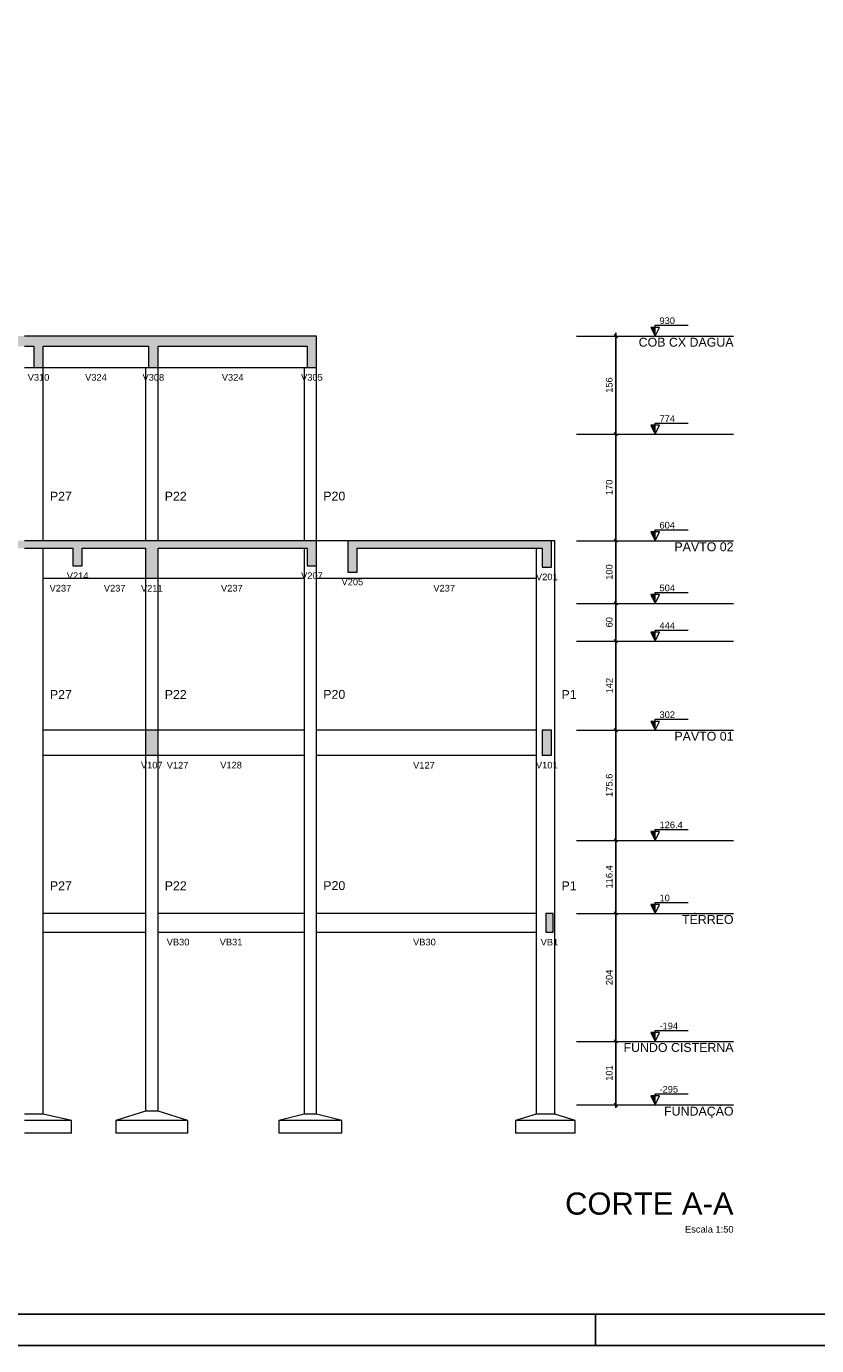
# Model space of a CAD drawing. Header units: millimetres. Extents: x 0 to 119, y 0 to 84.
# Tile 2 of 11: x 27 to 52, y 0 to 42. Entities that reach past the tile are written whole.
import ezdxf

# ---------------------------------------------------------------- set-up
doc = ezdxf.new("R2010")
doc.units = ezdxf.units.MM
doc.header["$MEASUREMENT"] = 0
doc.linetypes.add('DASHED', pattern=[1.905, 1.27, -0.635])
doc.linetypes.add('NULL', pattern=[0])
doc.layers.get('0').update_dxf_attribs({"lineweight": 18})
for name, color, linetype, lineweight in [('FO-Cotas', 5, 'Continuous', 5), ('FO-Elementos cortados', 159, 'Continuous', 5), ('FO-Elementos em vista', 7, 'Continuous', 5), ('FO-Hachuras', 153, 'Continuous', 5), ('FO-Indicações', 7, 'Continuous', 5), ('FO-Níveis', 9, 'DASHED', 5), ('FO-Textos das vigas', 7, 'Continuous', 5), ('FO-Textos dos pilares', 7, 'Continuous', 5), ('FO-Títulos', 1, 'Continuous', 20)]:
    doc.layers.add(name, color=color, linetype=linetype, lineweight=lineweight)
doc.layers.add('SEDUC_MARF', color=1, linetype='Continuous')
doc.layers.add('SEDUC_MARGG', color=7, linetype='Continuous')
doc.styles.add('Arial', font='txt')
doc.dimstyles.new('UM_50.000000', dxfattribs={"dimtxt": 0.18, "dimasz": 0.1, "dimexe": 0.1, "dimexo": 0.2, "dimgap": 0, "dimtad": 1, "dimtih": 1, "dimtoh": 1, "dimdec": 1, "dimlfac": 50, "dimzin": 0, "dimdsep": 46, "dimtxsty": 'Standard', "dimcen": 0.09, "dimdle": 0.1, "dimadec": 1, "dimazin": 2, "dimtfac": 1, "dimtdec": 4, "dimtofl": 0, "dimtmove": 0, "dimatfit": 3, "dimfxl": 1, "dimtolj": 1, "dimarcsym": 0})

# ---------------------------------------------------------------- blocks, each defined once
blk = doc.blocks.new('_Oblique')
at = {"color": 0, "linetype": 'ByBlock', "lineweight": -2}
blk.add_line((-0.5, -0.5), (0.5, 0.5), dxfattribs=at)
blk = doc.blocks.new('*D6')
at = {"layer": 'Defpoints', "color": 0}
for p in [(45.548, 9.697), (45.548, 9.697), (45.548, 7.677)]:
    blk.add_point(p, dxfattribs=at)
at = {"layer": 'FO-Cotas', "color": 0, "linetype": 'Continuous', "lineweight": -2}
blk.add_line((45.548, 7.577), (45.548, 9.797), dxfattribs=at)
at = {"layer": 'FO-Cotas', "color": 0, "lineweight": -2, "xscale": 0.1, "yscale": 0.1, "zscale": 0.1}
for p, rotation in [((45.548, 9.697), 90), ((45.548, 7.677), 270)]:
    blk.add_blockref('_Oblique', p, dxfattribs=dict(at, rotation=rotation))
at = {"layer": 'FO-Cotas', "color": 7, "insert": (45.336, 8.687), "char_height": 0.2118, "attachment_point": 5, "rotation": 90, "style": 'Arial'}
blk.add_mtext('\\A1;101', dxfattribs=at)
blk = doc.blocks.new('*D7')
at = {"layer": 'Defpoints', "color": 0}
for p in [(45.548, 13.777), (45.548, 13.777), (45.548, 9.697)]:
    blk.add_point(p, dxfattribs=at)
at = {"layer": 'FO-Cotas', "color": 0, "linetype": 'Continuous', "lineweight": -2}
blk.add_line((45.548, 9.597), (45.548, 13.877), dxfattribs=at)
at = {"layer": 'FO-Cotas', "color": 0, "lineweight": -2, "xscale": 0.1, "yscale": 0.1, "zscale": 0.1}
for p, rotation in [((45.548, 13.777), 90), ((45.548, 9.697), 270)]:
    blk.add_blockref('_Oblique', p, dxfattribs=dict(at, rotation=rotation))
at = {"layer": 'FO-Cotas', "color": 7, "insert": (45.336, 11.737), "char_height": 0.2118, "attachment_point": 5, "rotation": 90, "style": 'Arial'}
blk.add_mtext('\\A1;204', dxfattribs=at)
blk = doc.blocks.new('*D8')
at = {"layer": 'Defpoints', "color": 0}
for p in [(45.548, 16.105), (45.548, 16.105), (45.548, 13.777)]:
    blk.add_point(p, dxfattribs=at)
at = {"layer": 'FO-Cotas', "color": 0, "linetype": 'Continuous', "lineweight": -2}
blk.add_line((45.548, 13.677), (45.548, 16.205), dxfattribs=at)
at = {"layer": 'FO-Cotas', "color": 0, "lineweight": -2, "xscale": 0.1, "yscale": 0.1, "zscale": 0.1}
for p, rotation in [((45.548, 16.105), 90), ((45.548, 13.777), 270)]:
    blk.add_blockref('_Oblique', p, dxfattribs=dict(at, rotation=rotation))
at = {"layer": 'FO-Cotas', "color": 7, "insert": (45.336, 14.941), "char_height": 0.2118, "attachment_point": 5, "rotation": 90, "style": 'Arial'}
blk.add_mtext('\\A1;116.4', dxfattribs=at)
blk = doc.blocks.new('*D9')
at = {"layer": 'Defpoints', "color": 0}
for p in [(45.548, 19.617), (45.548, 19.617), (45.548, 16.105)]:
    blk.add_point(p, dxfattribs=at)
at = {"layer": 'FO-Cotas', "color": 0, "linetype": 'Continuous', "lineweight": -2}
blk.add_line((45.548, 16.005), (45.548, 19.717), dxfattribs=at)
at = {"layer": 'FO-Cotas', "color": 0, "lineweight": -2, "xscale": 0.1, "yscale": 0.1, "zscale": 0.1}
for p, rotation in [((45.548, 19.617), 90), ((45.548, 16.105), 270)]:
    blk.add_blockref('_Oblique', p, dxfattribs=dict(at, rotation=rotation))
at = {"layer": 'FO-Cotas', "color": 7, "insert": (45.336, 17.861), "char_height": 0.2118, "attachment_point": 5, "rotation": 90, "style": 'Arial'}
blk.add_mtext('\\A1;175.6', dxfattribs=at)
blk = doc.blocks.new('*D10')
at = {"layer": 'Defpoints', "color": 0}
for p in [(45.548, 22.457), (45.548, 22.457), (45.548, 19.617)]:
    blk.add_point(p, dxfattribs=at)
at = {"layer": 'FO-Cotas', "color": 0, "linetype": 'Continuous', "lineweight": -2}
blk.add_line((45.548, 19.517), (45.548, 22.557), dxfattribs=at)
at = {"layer": 'FO-Cotas', "color": 0, "lineweight": -2, "xscale": 0.1, "yscale": 0.1, "zscale": 0.1}
for p, rotation in [((45.548, 22.457), 90), ((45.548, 19.617), 270)]:
    blk.add_blockref('_Oblique', p, dxfattribs=dict(at, rotation=rotation))
at = {"layer": 'FO-Cotas', "color": 7, "insert": (45.336, 21.037), "char_height": 0.2118, "attachment_point": 5, "rotation": 90, "style": 'Arial'}
blk.add_mtext('\\A1;142', dxfattribs=at)
blk = doc.blocks.new('*D11')
at = {"layer": 'Defpoints', "color": 0}
for p in [(45.548, 23.657), (45.548, 23.657), (45.548, 22.457)]:
    blk.add_point(p, dxfattribs=at)
at = {"layer": 'FO-Cotas', "color": 0, "linetype": 'Continuous', "lineweight": -2}
blk.add_line((45.548, 22.357), (45.548, 23.757), dxfattribs=at)
at = {"layer": 'FO-Cotas', "color": 0, "lineweight": -2, "xscale": 0.1, "yscale": 0.1, "zscale": 0.1}
for p, rotation in [((45.548, 23.657), 90), ((45.548, 22.457), 270)]:
    blk.add_blockref('_Oblique', p, dxfattribs=dict(at, rotation=rotation))
at = {"layer": 'FO-Cotas', "color": 7, "insert": (45.336, 23.057), "char_height": 0.2118, "attachment_point": 5, "rotation": 90, "style": 'Arial'}
blk.add_mtext('\\A1;60', dxfattribs=at)
blk = doc.blocks.new('*D12')
at = {"layer": 'Defpoints', "color": 0}
for p in [(45.548, 25.657), (45.548, 25.657), (45.548, 23.657)]:
    blk.add_point(p, dxfattribs=at)
at = {"layer": 'FO-Cotas', "color": 0, "linetype": 'Continuous', "lineweight": -2}
blk.add_line((45.548, 23.557), (45.548, 25.757), dxfattribs=at)
at = {"layer": 'FO-Cotas', "color": 0, "lineweight": -2, "xscale": 0.1, "yscale": 0.1, "zscale": 0.1}
for p, rotation in [((45.548, 25.657), 90), ((45.548, 23.657), 270)]:
    blk.add_blockref('_Oblique', p, dxfattribs=dict(at, rotation=rotation))
at = {"layer": 'FO-Cotas', "color": 7, "insert": (45.336, 24.657), "char_height": 0.2118, "attachment_point": 5, "rotation": 90, "style": 'Arial'}
blk.add_mtext('\\A1;100', dxfattribs=at)
blk = doc.blocks.new('*D13')
at = {"layer": 'Defpoints', "color": 0}
for p in [(45.548, 29.057), (45.548, 29.057), (45.548, 25.657)]:
    blk.add_point(p, dxfattribs=at)
at = {"layer": 'FO-Cotas', "color": 0, "linetype": 'Continuous', "lineweight": -2}
blk.add_line((45.548, 25.557), (45.548, 29.157), dxfattribs=at)
at = {"layer": 'FO-Cotas', "color": 0, "lineweight": -2, "xscale": 0.1, "yscale": 0.1, "zscale": 0.1}
for p, rotation in [((45.548, 29.057), 90), ((45.548, 25.657), 270)]:
    blk.add_blockref('_Oblique', p, dxfattribs=dict(at, rotation=rotation))
at = {"layer": 'FO-Cotas', "color": 7, "insert": (45.336, 27.357), "char_height": 0.2118, "attachment_point": 5, "rotation": 90, "style": 'Arial'}
blk.add_mtext('\\A1;170', dxfattribs=at)
blk = doc.blocks.new('*D14')
at = {"layer": 'Defpoints', "color": 0}
for p in [(45.548, 32.177), (45.548, 32.177), (45.548, 29.057)]:
    blk.add_point(p, dxfattribs=at)
at = {"layer": 'FO-Cotas', "color": 0, "linetype": 'Continuous', "lineweight": -2}
blk.add_line((45.548, 28.957), (45.548, 32.277), dxfattribs=at)
at = {"layer": 'FO-Cotas', "color": 0, "lineweight": -2, "xscale": 0.1, "yscale": 0.1, "zscale": 0.1}
for p, rotation in [((45.548, 32.177), 90), ((45.548, 29.057), 270)]:
    blk.add_blockref('_Oblique', p, dxfattribs=dict(at, rotation=rotation))
at = {"layer": 'FO-Cotas', "color": 7, "insert": (45.336, 30.617), "char_height": 0.2118, "attachment_point": 5, "rotation": 90, "style": 'Arial'}
blk.add_mtext('\\A1;156', dxfattribs=at)

msp = doc.modelspace()

# ---------------------------------------------------------------- hatches: boundary and pattern name
at = {"layer": 'FO-Hachuras', "linetype": 'Continuous'}
for points in [[(23.2894, 31.8569), (27.2964, 31.8569), (27.2964, 32.1769), (23.2894, 32.1769), (23.2894, 31.8569)], [(26.9964, 31.8569), (30.9566, 31.8569), (30.9566, 32.1769), (26.9964, 32.1769), (26.9964, 31.8569)], [(26.9964, 31.1769), (27.2964, 31.1769), (27.2964, 32.1769), (26.9964, 32.1769), (26.9964, 31.1769)], [(30.6566, 31.8569), (36.0102, 31.8569), (36.0102, 32.1769), (30.6566, 32.1769), (30.6566, 31.8569)], [(30.6566, 31.1769), (30.9566, 31.1769), (30.9566, 32.1769), (30.6566, 32.1769), (30.6566, 31.1769)], [(35.7102, 31.1769), (36.0102, 31.1769), (36.0102, 32.1769), (35.7102, 32.1769), (35.7102, 31.1769)], [(23.2394, 25.4169), (28.5424, 25.4169), (28.5424, 25.6569), (23.2394, 25.6569), (23.2394, 25.4169)], [(28.2424, 25.4169), (30.9566, 25.4169), (30.9566, 25.6569), (28.2424, 25.6569), (28.2424, 25.4169)], [(28.2424, 24.8569), (28.5424, 24.8569), (28.5424, 25.6569), (28.2424, 25.6569), (28.2424, 24.8569)], [(30.5566, 25.4169), (36.0102, 25.4169), (36.0102, 25.6569), (30.5566, 25.6569), (30.5566, 25.4169)], [(30.5566, 24.4569), (30.9566, 24.4569), (30.9566, 25.6569), (30.5566, 25.6569), (30.5566, 24.4569)], [(35.7102, 24.8569), (36.0102, 24.8569), (36.0102, 25.6569), (35.7102, 25.6569), (35.7102, 24.8569)], [(36.9996, 25.4169), (43.4966, 25.4169), (43.4966, 25.6569), (36.9996, 25.6569), (36.9996, 25.4169)], [(36.9996, 24.6569), (37.2996, 24.6569), (37.2996, 25.6569), (36.9996, 25.6569), (36.9996, 24.6569)], [(43.1966, 24.8169), (43.4966, 24.8169), (43.4966, 25.6169), (43.1966, 25.6169), (43.1966, 24.8169)], [(30.5566, 18.8169), (30.9566, 18.8169), (30.9566, 19.6169), (30.5566, 19.6169), (30.5566, 18.8169)], [(43.1966, 18.8169), (43.4966, 18.8169), (43.4966, 19.6169), (43.1966, 19.6169), (43.1966, 18.8169)], [(43.3102, 13.1769), (43.5502, 13.1769), (43.5502, 13.7769), (43.3102, 13.7769), (43.3102, 13.1769)]]:
    msp.add_hatch(color=153, dxfattribs=at).paths.add_polyline_path(points)
at = {"layer": 'FO-Indicações', "linetype": 'Continuous'}
for points in [[(46.7979, 32.1769), (46.7979, 32.4569), (46.6579, 32.4569), (46.7979, 32.1769)], [(46.7979, 29.0569), (46.7979, 29.3369), (46.6579, 29.3369), (46.7979, 29.0569)], [(46.7979, 25.6569), (46.7979, 25.9369), (46.6579, 25.9369), (46.7979, 25.6569)], [(46.7979, 23.6569), (46.7979, 23.9369), (46.6579, 23.9369), (46.7979, 23.6569)], [(46.7979, 22.4569), (46.7979, 22.7369), (46.6579, 22.7369), (46.7979, 22.4569)], [(46.7979, 19.6169), (46.7979, 19.8969), (46.6579, 19.8969), (46.7979, 19.6169)], [(46.7979, 16.1049), (46.7979, 16.3849), (46.6579, 16.3849), (46.7979, 16.1049)], [(46.7979, 13.7769), (46.7979, 14.0569), (46.6579, 14.0569), (46.7979, 13.7769)], [(46.7979, 9.6969), (46.7979, 9.9769), (46.6579, 9.9769), (46.7979, 9.6969)], [(46.7979, 7.6769), (46.7979, 7.9569), (46.6579, 7.9569), (46.7979, 7.6769)]]:
    msp.add_hatch(color=7, dxfattribs=at).paths.add_polyline_path(points)

# ---------------------------------------------------------------- linework, layer by layer
at = {"layer": 'FO-Elementos cortados'}
for p, q in [((26.9964, 32.1769), (26.6964, 32.1769)), ((27.1464, 32.1769), (26.9964, 32.1769)), ((27.2964, 32.1769), (27.1464, 32.1769)), ((30.5566, 32.1769), (27.2964, 32.1769)), ((30.6566, 32.1769), (30.5566, 32.1769)), ((30.8066, 32.1769), (30.6566, 32.1769)), ((30.9566, 32.1769), (30.8066, 32.1769)), ((35.6102, 32.1769), (30.9566, 32.1769)), ((35.7102, 32.1769), (35.6102, 32.1769)), ((35.8602, 32.1769), (35.7102, 32.1769)), ((36.0102, 32.1769), (35.8602, 32.1769)), ((36.0102, 31.8569), (36.0102, 32.1769)), ((26.6964, 31.8569), (26.9964, 31.8569)), ((26.9964, 31.8569), (26.9964, 31.1769)), ((27.2964, 31.1769), (27.2964, 31.8569)), ((27.2964, 31.8569), (30.5566, 31.8569)), ((30.5566, 31.8569), (30.6566, 31.8569)), ((30.6566, 31.8569), (30.6566, 31.1769)), ((30.9566, 31.1769), (30.9566, 31.8569)), ((30.9566, 31.8569), (35.6102, 31.8569)), ((35.6102, 31.8569), (35.7102, 31.8569)), ((35.7102, 31.8569), (35.7102, 31.1769)), ((36.0102, 31.1769), (36.0102, 31.8569)), ((26.9964, 31.1769), (27.1464, 31.1769)), ((27.1464, 31.1769), (27.2964, 31.1769)), ((30.6566, 31.1769), (30.8066, 31.1769)), ((30.8066, 31.1769), (30.9566, 31.1769)), ((35.7102, 31.1769), (35.8602, 31.1769)), ((35.8602, 31.1769), (36.0102, 31.1769)), ((27.2964, 25.6569), (26.6964, 25.6569)), ((28.2424, 25.6569), (27.2964, 25.6569)), ((28.3924, 25.6569), (28.2424, 25.6569)), ((28.5424, 25.6569), (28.3924, 25.6569)), ((30.5566, 25.6569), (28.5424, 25.6569)), ((30.7566, 25.6569), (30.5566, 25.6569)), ((30.9566, 25.6569), (30.7566, 25.6569)), ((35.6102, 25.6569), (30.9566, 25.6569)), ((35.7102, 25.6569), (35.6102, 25.6569)), ((35.8602, 25.6569), (35.7102, 25.6569)), ((36.0102, 25.6569), (35.8602, 25.6569)), ((36.0102, 25.4169), (36.0102, 25.6569)), ((36.9996, 25.6569), (36.9996, 25.4169)), ((37.1496, 25.6569), (36.9996, 25.6569)), ((37.2996, 25.6569), (37.1496, 25.6569)), ((43.0024, 25.6569), (37.2996, 25.6569)), ((43.4966, 25.6569), (43.0024, 25.6569)), ((43.4966, 25.6169), (43.4966, 25.6569)), ((26.6964, 25.4169), (27.2964, 25.4169)), ((27.2964, 25.4169), (28.2424, 25.4169)), ((28.2424, 25.4169), (28.2424, 24.8569)), ((28.5424, 24.8569), (28.5424, 25.4169)), ((28.5424, 25.4169), (30.5566, 25.4169)), ((30.5566, 25.4169), (30.5566, 24.4569)), ((30.9566, 24.4569), (30.9566, 25.4169)), ((30.9566, 25.4169), (35.6102, 25.4169)), ((35.6102, 25.4169), (35.7102, 25.4169)), ((35.7102, 25.4169), (35.7102, 24.8569)), ((36.0102, 24.8569), (36.0102, 25.4169)), ((36.9996, 25.4169), (36.9996, 24.6569)), ((37.2996, 24.6569), (37.2996, 25.4169)), ((37.2996, 25.4169), (43.0024, 25.4169)), ((43.0024, 25.4169), (43.1966, 25.4169)), ((43.1966, 25.4169), (43.1966, 24.8169)), ((43.4966, 25.4169), (43.4966, 25.6169)), ((43.4966, 24.8169), (43.4966, 25.4169)), ((28.2424, 24.8569), (28.3924, 24.8569)), ((28.3924, 24.8569), (28.5424, 24.8569)), ((35.7102, 24.8569), (35.8602, 24.8569)), ((35.8602, 24.8569), (36.0102, 24.8569)), ((43.1966, 24.8169), (43.4966, 24.8169)), ((30.5566, 24.4569), (30.7566, 24.4569)), ((30.7566, 24.4569), (30.9566, 24.4569)), ((36.9996, 24.6569), (37.1496, 24.6569)), ((37.1496, 24.6569), (37.2996, 24.6569)), ((30.9566, 19.6169), (30.5566, 19.6169)), ((30.5566, 19.6169), (30.5566, 18.8169)), ((30.9566, 18.8169), (30.9566, 19.6169)), ((43.4966, 19.6169), (43.1966, 19.6169)), ((43.1966, 19.6169), (43.1966, 18.8169)), ((43.4966, 18.8169), (43.4966, 19.6169)), ((30.5566, 18.8169), (30.9566, 18.8169)), ((43.1966, 18.8169), (43.4966, 18.8169)), ((43.5502, 13.7769), (43.3102, 13.7769)), ((43.3102, 13.7769), (43.3102, 13.1769)), ((43.5502, 13.1769), (43.5502, 13.7769)), ((43.3102, 13.1769), (43.5502, 13.1769))]:
    msp.add_line(p, q, dxfattribs=at)
at = {"layer": 'FO-Elementos em vista'}
for p, q in [((26.6964, 31.1769), (26.9964, 31.1769)), ((27.2964, 29.0569), (27.2964, 31.1769)), ((27.2964, 31.1769), (30.5566, 31.1769)), ((30.5566, 31.1769), (30.5566, 29.0569)), ((30.5566, 31.1769), (30.6566, 31.1769)), ((30.9566, 29.0569), (30.9566, 31.1769)), ((30.9566, 31.1769), (35.6102, 31.1769)), ((35.6102, 31.1769), (35.6102, 29.0569)), ((35.6102, 31.1769), (35.7102, 31.1769)), ((36.0102, 29.0569), (36.0102, 31.1769)), ((27.2964, 25.6569), (27.2964, 29.0569)), ((30.5566, 29.0569), (30.5566, 25.6569)), ((30.9566, 25.6569), (30.9566, 29.0569)), ((35.6102, 29.0569), (35.6102, 25.6569)), ((36.0102, 25.6569), (36.0102, 29.0569)), ((36.9996, 25.6569), (36.0102, 25.6569)), ((43.6024, 25.6569), (43.4966, 25.6569)), ((43.6024, 23.6569), (43.6024, 25.6569)), ((27.2964, 24.4569), (27.2964, 25.4169)), ((35.6102, 25.4169), (35.6102, 24.4569)), ((43.0024, 25.4169), (43.0024, 24.4569)), ((36.0102, 24.4569), (36.0102, 24.8569)), ((27.2964, 24.4569), (28.3924, 24.4569)), ((27.2964, 23.6569), (27.2964, 24.4569)), ((28.3924, 24.4569), (30.5566, 24.4569)), ((30.5566, 24.4569), (30.5566, 23.6569)), ((30.9566, 24.4569), (35.6102, 24.4569)), ((30.9566, 23.6569), (30.9566, 24.4569)), ((35.6102, 24.4569), (35.6102, 23.6569)), ((36.0102, 24.4569), (37.1496, 24.4569)), ((36.0102, 23.6569), (36.0102, 24.4569)), ((37.1496, 24.4569), (43.0024, 24.4569)), ((43.0024, 24.4569), (43.0024, 23.6569)), ((27.2964, 22.4569), (27.2964, 23.6569)), ((30.5566, 23.6569), (30.5566, 22.4569)), ((30.9566, 22.4569), (30.9566, 23.6569)), ((35.6102, 23.6569), (35.6102, 22.4569)), ((36.0102, 22.4569), (36.0102, 23.6569)), ((43.0024, 23.6569), (43.0024, 22.4569)), ((43.6024, 22.4569), (43.6024, 23.6569)), ((27.2964, 19.6169), (27.2964, 22.4569)), ((30.5566, 22.4569), (30.5566, 19.6169)), ((30.9566, 19.6169), (30.9566, 22.4569)), ((35.6102, 22.4569), (35.6102, 19.6169)), ((36.0102, 19.6169), (36.0102, 22.4569)), ((43.0024, 22.4569), (43.0024, 19.6169)), ((43.6024, 19.6169), (43.6024, 22.4569)), ((30.5566, 19.6169), (27.2964, 19.6169)), ((27.2964, 18.8169), (27.2964, 19.6169)), ((35.6102, 19.6169), (30.9566, 19.6169)), ((35.6102, 19.6169), (35.6102, 18.8169)), ((43.0024, 19.6169), (36.0102, 19.6169)), ((36.0102, 18.8169), (36.0102, 19.6169)), ((43.0024, 19.6169), (43.0024, 18.8169)), ((43.6024, 16.1049), (43.6024, 19.6169)), ((27.2964, 18.8169), (30.5566, 18.8169)), ((27.2964, 16.1049), (27.2964, 18.8169)), ((30.5566, 18.8169), (30.5566, 16.1049)), ((30.9566, 18.8169), (35.6102, 18.8169)), ((30.9566, 16.1049), (30.9566, 18.8169)), ((35.6102, 18.8169), (35.6102, 16.1049)), ((36.0102, 18.8169), (43.0024, 18.8169)), ((36.0102, 16.1049), (36.0102, 18.8169)), ((43.0024, 18.8169), (43.0024, 16.1049)), ((27.2964, 13.7769), (27.2964, 16.1049)), ((30.5566, 16.1049), (30.5566, 13.7769)), ((30.9566, 13.7769), (30.9566, 16.1049)), ((35.6102, 16.1049), (35.6102, 13.7769)), ((36.0102, 13.7769), (36.0102, 16.1049)), ((43.0024, 16.1049), (43.0024, 13.7769)), ((43.6024, 13.7769), (43.6024, 16.1049)), ((30.5566, 13.7769), (27.2964, 13.7769)), ((27.2964, 13.1769), (27.2964, 13.7769)), ((30.5566, 13.7769), (30.5566, 13.1769)), ((35.6102, 13.7769), (30.9566, 13.7769)), ((30.9566, 13.1769), (30.9566, 13.7769)), ((35.6102, 13.7769), (35.6102, 13.1769)), ((43.0024, 13.7769), (36.0102, 13.7769)), ((36.0102, 13.1769), (36.0102, 13.7769)), ((43.0024, 13.7769), (43.0024, 13.1769)), ((43.6024, 7.3769), (43.6024, 13.7769)), ((27.2964, 13.1769), (30.5566, 13.1769)), ((27.2964, 7.3769), (27.2964, 13.1769)), ((30.5566, 13.1769), (30.5566, 7.4769)), ((30.9566, 13.1769), (35.6102, 13.1769)), ((30.9566, 7.4769), (30.9566, 13.1769)), ((35.6102, 13.1769), (35.6102, 7.3769)), ((36.0102, 13.1769), (43.0024, 13.1769)), ((36.0102, 7.3769), (36.0102, 13.1769)), ((43.0024, 13.1769), (43.0024, 7.3769)), ((27.2964, 7.3769), (26.6964, 7.3769)), ((27.2964, 7.1769), (26.6964, 7.1769)), ((28.1964, 7.1769), (27.2964, 7.3769)), ((28.1964, 7.1769), (27.2964, 7.1769)), ((28.1964, 6.7769), (28.1964, 7.1769)), ((30.5566, 7.4769), (29.6066, 7.1769)), ((29.6066, 7.1769), (29.6066, 6.7769)), ((30.5566, 7.1769), (29.6066, 7.1769)), ((30.9566, 7.4769), (30.5566, 7.4769)), ((30.9566, 7.1769), (30.5566, 7.1769)), ((31.9066, 7.1769), (30.9566, 7.4769)), ((31.9066, 7.1769), (30.9566, 7.1769)), ((31.9066, 6.7769), (31.9066, 7.1769)), ((35.6102, 7.3769), (34.8102, 7.1769)), ((34.8102, 7.1769), (34.8102, 6.7769)), ((35.6102, 7.1769), (34.8102, 7.1769)), ((36.0102, 7.3769), (35.6102, 7.3769)), ((36.0102, 7.1769), (35.6102, 7.1769)), ((36.8102, 7.1769), (36.0102, 7.3769)), ((36.8102, 7.1769), (36.0102, 7.1769)), ((36.8102, 6.7769), (36.8102, 7.1769)), ((43.0024, 7.3769), (42.3524, 7.1769)), ((42.3524, 7.1769), (42.3524, 6.7769)), ((43.0024, 7.1769), (42.3524, 7.1769)), ((43.6024, 7.3769), (43.0024, 7.3769)), ((43.6024, 7.1769), (43.0024, 7.1769)), ((44.2524, 7.1769), (43.6024, 7.3769)), ((44.2524, 7.1769), (43.6024, 7.1769)), ((44.2524, 6.7769), (44.2524, 7.1769)), ((27.2964, 6.7769), (26.6964, 6.7769)), ((28.1964, 6.7769), (27.2964, 6.7769)), ((30.5566, 6.7769), (29.6066, 6.7769)), ((30.9566, 6.7769), (30.5566, 6.7769)), ((31.9066, 6.7769), (30.9566, 6.7769)), ((35.6102, 6.7769), (34.8102, 6.7769)), ((36.0102, 6.7769), (35.6102, 6.7769)), ((36.8102, 6.7769), (36.0102, 6.7769)), ((43.0024, 6.7769), (42.3524, 6.7769)), ((43.6024, 6.7769), (43.0024, 6.7769)), ((44.2524, 6.7769), (43.6024, 6.7769))]:
    msp.add_line(p, q, dxfattribs=at)
at = {"layer": 'FO-Indicações'}
for points in [[(46.7979, 32.1769), (46.9379, 32.4569), (46.6579, 32.4569), (46.7979, 32.1769), (46.7979, 32.5269), (47.8479, 32.5269)], [(46.7979, 29.0569), (46.9379, 29.3369), (46.6579, 29.3369), (46.7979, 29.0569), (46.7979, 29.4069), (47.8479, 29.4069)], [(46.7979, 25.6569), (46.9379, 25.9369), (46.6579, 25.9369), (46.7979, 25.6569), (46.7979, 26.0069), (47.8479, 26.0069)], [(46.7979, 23.6569), (46.9379, 23.9369), (46.6579, 23.9369), (46.7979, 23.6569), (46.7979, 24.0069), (47.8479, 24.0069)], [(46.7979, 22.4569), (46.9379, 22.7369), (46.6579, 22.7369), (46.7979, 22.4569), (46.7979, 22.8069), (47.8479, 22.8069)], [(46.7979, 19.6169), (46.9379, 19.8969), (46.6579, 19.8969), (46.7979, 19.6169), (46.7979, 19.9669), (47.8479, 19.9669)], [(46.7979, 16.1049), (46.9379, 16.3849), (46.6579, 16.3849), (46.7979, 16.1049), (46.7979, 16.4549), (47.8479, 16.4549)], [(46.7979, 13.7769), (46.9379, 14.0569), (46.6579, 14.0569), (46.7979, 13.7769), (46.7979, 14.1269), (47.8479, 14.1269)], [(46.7979, 9.6969), (46.9379, 9.9769), (46.6579, 9.9769), (46.7979, 9.6969), (46.7979, 10.0469), (47.8479, 10.0469)], [(46.7979, 7.6769), (46.9379, 7.9569), (46.6579, 7.9569), (46.7979, 7.6769), (46.7979, 8.0269), (47.8479, 8.0269)]]:
    msp.add_lwpolyline(points, dxfattribs=at)
at = {"layer": 'FO-Níveis', "linetype": 'Continuous', "ltscale": 0.2}
for p, q in [((44.2979, 32.1769), (49.2979, 32.1769)), ((44.2979, 29.0569), (49.2979, 29.0569)), ((44.2979, 25.6569), (49.2979, 25.6569)), ((44.2979, 23.6569), (49.2979, 23.6569)), ((44.2979, 22.4569), (49.2979, 22.4569)), ((44.2979, 19.6169), (49.2979, 19.6169)), ((44.2979, 16.1049), (49.2979, 16.1049)), ((44.2979, 13.7769), (49.2979, 13.7769)), ((44.2979, 9.6969), (49.2979, 9.6969)), ((44.2979, 7.6769), (49.2979, 7.6769))]:
    msp.add_line(p, q, dxfattribs=at)
at = {"layer": 'SEDUC_MARF'}
msp.add_line((44.9015, 1), (44.9015, 0), dxfattribs=at)
msp.add_lwpolyline([(118.9, 84.1), (0, 84.1), (0, 0), (118.9, 0)], close=True, dxfattribs=at)
at = {"layer": 'SEDUC_MARGG'}
msp.add_lwpolyline([(2.5, 1), (117.9, 1), (117.9, 83.1), (2.5, 83.1), (2.5, 1)], dxfattribs=at)

# ---------------------------------------------------------------- texts
at = {"layer": 'FO-Indicações', "linetype": 'NULL', "line_spacing_factor": 0.798, "style": 'Arial'}
for s, insert, char_height, width, attachment_point in [('930', (46.9382, 32.5618), 0.2118, 0.967705, 7), ('COB CX DAGUA', (49.2982, 31.8381), 0.2824, 5.981016, 9), ('774', (46.9382, 29.4418), 0.2118, 0.967705, 7), ('604', (46.9382, 26.0418), 0.2118, 0.967705, 7), ('PAVTO 02', (49.2982, 25.3181), 0.2824, 3.728232, 9), ('504', (46.9382, 24.0418), 0.2118, 0.967705, 7), ('444', (46.9382, 22.8418), 0.2118, 0.967705, 7), ('302', (46.9382, 20.0018), 0.2118, 0.967705, 7), ('PAVTO 01', (49.2982, 19.2781), 0.2824, 3.728232, 9), ('126.4', (46.9382, 16.4898), 0.2118, 1.451416, 7), ('10', (46.9382, 14.1618), 0.2118, 0.645137, 7), ('TÉRREO', (49.2982, 13.4381), 0.2824, 3.250254, 9), ('-194', (46.9382, 10.0818), 0.2118, 1.16085, 7), ('FUNDO CISTERNA', (49.2982, 9.3581), 0.2824, 6.933545, 9), ('-295', (46.9382, 8.0618), 0.2118, 1.16085, 7), ('FUNDAÇÃO', (49.2982, 7.2449), 0.2824, 4.376836, 9)]:
    msp.add_mtext(s, dxfattribs=dict(at, insert=insert, char_height=char_height, width=width, attachment_point=attachment_point))
at = {"layer": 'FO-Textos das vigas', "linetype": 'NULL', "char_height": 0.2118, "attachment_point": 8, "line_spacing_factor": 0.798, "style": 'Arial'}
for s, insert, width in [('V310', (27.1462, 30.7538), 1.354561), ('V324', (28.9762, 30.7538), 1.354561), ('V308', (30.8062, 30.7538), 1.354561), ('V324', (33.3332, 30.7538), 1.354561), ('V305', (35.8602, 30.7538), 1.354561), ('V214', (28.3922, 24.4338), 1.354561), ('V207', (35.8602, 24.4338), 1.354561), ('V205', (37.1492, 24.2338), 1.354561), ('V201', (43.3462, 24.3938), 1.354561), ('V237', (27.8442, 24.0338), 1.354561), ('V237', (29.5742, 24.0338), 1.354561), ('V211', (30.7562, 24.0338), 1.354561), ('V237', (33.3082, 24.0338), 1.354561), ('V237', (40.0762, 24.0338), 1.354561), ('V107', (30.7562, 18.3938), 1.354561), ('V127', (31.5782, 18.3938), 1.354561), ('V128', (33.2832, 18.3938), 1.354561), ('V127', (39.4312, 18.3938), 1.354561), ('V101', (43.3462, 18.3938), 1.354561), ('VB30', (31.5932, 12.7538), 1.418848), ('VB31', (33.2832, 12.7538), 1.418848), ('VB30', (39.4462, 12.7538), 1.418848), ('VB1', (43.4302, 12.7538), 1.096279)]:
    msp.add_mtext(s, dxfattribs=dict(at, insert=insert, width=width))
at = {"layer": 'FO-Textos dos pilares', "linetype": 'NULL', "char_height": 0.2824, "attachment_point": 7, "line_spacing_factor": 0.798, "style": 'Arial'}
for s, insert, width in [('P27', (27.5082, 26.9331), 1.387852), ('P22', (31.1682, 26.9331), 1.387852), ('P20', (36.2222, 26.9331), 1.387852), ('P27', (27.5082, 20.6131), 1.387852), ('P22', (31.1682, 20.6131), 1.387852), ('P20', (36.2222, 20.6131), 1.387852), ('P1', (43.8142, 20.6131), 0.954053), ('P27', (27.5082, 14.5171), 1.387852), ('P22', (31.1682, 14.5171), 1.387852), ('P20', (36.2222, 14.5171), 1.387852), ('P1', (43.8142, 14.5171), 0.954053)]:
    msp.add_mtext(s, dxfattribs=dict(at, insert=insert, width=width))
at = {"layer": 'FO-Títulos', "linetype": 'NULL', "attachment_point": 9, "line_spacing_factor": 0.798, "style": 'Arial'}
for s, insert, char_height, width in [('CORTE A-A', (49.2982, 4.1648), 0.706, 10.780752), ('Escala 1:50', (49.2982, 3.5998), 0.2118, 3.03084)]:
    msp.add_mtext(s, dxfattribs=dict(at, insert=insert, char_height=char_height, width=width))

# ---------------------------------------------------------------- dimensions: what is measured, and where the dimension line sits
at = {"layer": 'FO-Cotas', "linetype": 'Continuous'}
for base, p1, p2, picture, middle in [((45.5479, 32.1769), (45.5479, 29.0569), (45.5479, 32.1769), '*D14', (45.3361, 30.6169)), ((45.5479, 29.0569), (45.5479, 25.6569), (45.5479, 29.0569), '*D13', (45.3361, 27.3569)), ((45.5479, 25.6569), (45.5479, 23.6569), (45.5479, 25.6569), '*D12', (45.3361, 24.6569)), ((45.5479, 23.6569), (45.5479, 22.4569), (45.5479, 23.6569), '*D11', (45.3361, 23.0569)), ((45.5479, 22.4569), (45.5479, 19.6169), (45.5479, 22.4569), '*D10', (45.3361, 21.0369)), ((45.5479, 19.6169), (45.5479, 16.1049), (45.5479, 19.6169), '*D9', (45.3361, 17.8609)), ((45.5479, 16.1049), (45.5479, 13.7769), (45.5479, 16.1049), '*D8', (45.3361, 14.9409)), ((45.5479, 13.7769), (45.5479, 9.6969), (45.5479, 13.7769), '*D7', (45.3361, 11.7369)), ((45.5479, 9.6969), (45.5479, 7.6769), (45.5479, 9.6969), '*D6', (45.3361, 8.6869))]:
    dim = msp.add_linear_dim(base=base, p1=p1, p2=p2, angle=90, dimstyle='UM_50.000000', override={"dimtxt": 0.2118, "dimasz": 0.1, "dimexe": 0.1, "dimexo": 0.2, "dimtad": 1, "dimtih": 0, "dimtoh": 0, "dimdec": 1, "dimlfac": 50, "dimzin": 8, "dimtxsty": 'Arial', "dimblk": 'Oblique', "dimblk1": 'Oblique', "dimblk2": 'Oblique', "dimsah": 1, "dimdle": 0.1, "dimse1": 1, "dimse2": 1, "dimclrt": 7, "dimadec": 1, "dimazin": 3, "dimtmove": 2, "dimldrblk": 'Oblique'}, dxfattribs=at)
    dim.commit()
    dim.dimension.update_dxf_attribs({"geometry": picture, "text_midpoint": middle, "dimtype": 160, "text_rotation": 90})

doc.saveas('drawing.dxf')
